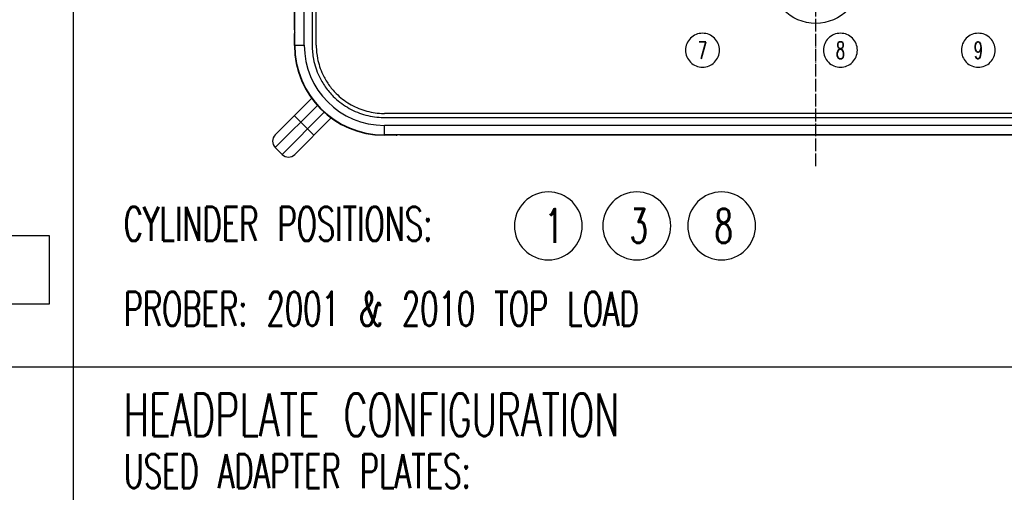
# Model space of a CAD drawing. Extents: x -1763 to 4575, y -3429 to 1051.
# Tile 170 of 174: x 3150 to 4078, y -968 to -523. Entities that reach past the tile are written whole.
import ezdxf

# ---------------------------------------------------------------- set-up
doc = ezdxf.new("R2010")
doc.units = 0
doc.linetypes.add('DOT_CENTER', pattern=[14, 12, -1, 0, -1])
doc.layers.get('0').update_dxf_attribs({"linetype": 'CONTINUOUS'})
doc.layers.add('1', color=7, linetype='CONTINUOUS')
doc.styles.add('CONVERTER_1', font='txt.shx', dxfattribs={"width": 0.63})

# ---------------------------------------------------------------- blocks, each defined once
blk = doc.blocks.new('GABEL_TOP__597', base_point=(3379.33, 771.98))
at = {"layer": '1', "color": 3, "linetype": 'DOT_CENTER'}
blk.add_line((3900, -660.67), (3900, 380.67), dxfattribs=at)
blk = doc.blocks.new('MANI_TOPVIEW__598', base_point=(3048.16, 2211.42))
at = {"layer": '1'}
blk.add_blockref('GABEL_TOP__597', (3379.33, 771.98), dxfattribs=at)
blk = doc.blocks.new('TH_B__599', base_point=(4283.11, 1752.2))
at = {"color": 7, "linetype": 'CONTINUOUS'}
for p, q in [((3408.85, -546.65), (3408.85, 266.65)), ((3417.85, -546.65), (3417.85, 266.65)), ((3425.26, 266.66), (3425.26, -546.66)), ((3429.12, -546.61), (3429.12, 266.61)), ((3408.55, -531.95), (3408.55, 251.95)), ((3408.85, -531.95), (3408.55, -531.95)), ((3408.55, -546.95), (3408.55, -535.45)), ((3408.85, -546.65), (3417.85, -546.65)), ((3424.81, -596.8), (3390.52, -631.1)), ((3424.81, -596.8), (3424.84, -596.83)), ((3430.2, -603.43), (3390.52, -643.12)), ((3436.57, -609.8), (3396.88, -649.48)), ((4306.61, -610.88), (3493.39, -610.88)), ((3420.93, -625.44), (3408.55, -613.06)), ((3408.9, -649.48), (3443.2, -615.19)), ((3443.17, -615.16), (3443.2, -615.19)), ((3493.34, -614.74), (4306.66, -614.74)), ((3426.94, -631.45), (3420.93, -625.44)), ((3493.35, -631.15), (3493.35, -622.15)), ((4306.65, -622.15), (3493.35, -622.15)), ((4306.65, -631.15), (3493.35, -631.15)), ((3508.05, -631.45), (3508.05, -631.15)), ((3504.55, -631.45), (3493.05, -631.45)), ((4291.95, -631.45), (3508.05, -631.45)), ((3390.52, -643.12), (3396.88, -649.48))]:
    blk.add_line(p, q, dxfattribs=at)
blk.add_circle((3900, -483), 43, dxfattribs=at)
for centre, radius, start, end in [((3410.55, -535.45), 2, 148.21167, 180), ((3493.05, -546.95), 84.5, -180, -90), ((3493.35, -546.65), 84.5, 180, -90), ((3493.35, -546.65), 75.5, 180, -90), ((3396.53, -637.11), 8.5, 135, -135), ((3504.55, -629.45), 2, -90, -58.21167), ((3402.89, -643.47), 8.5, -135, -45)]:
    blk.add_arc(centre, radius, start, end, dxfattribs=at)
for points, knots in [([(3425.26, -546.66), (3425.26, -546.79), (3425.27, -546.92), (3425.29, -551.33), (3425.72, -555.6), (3427.63, -565.32), (3429.4, -570.68), (3433.47, -579.29), (3435.44, -582.67), (3439.93, -589.05), (3442.45, -592.04), (3445.2, -594.8), (3449.18, -598.77), (3453.63, -602.24), (3463.29, -608), (3468.46, -610.27), (3479.23, -613.49), (3484.8, -614.43), (3491.26, -614.71), (3492.1, -614.73), (3493.08, -614.73), (3493.21, -614.74), (3493.34, -614.74)], [0, 0, 0, 0, 0.40337, 0.40337, 13.52804, 13.52804, 30.75641, 30.75641, 42.708869, 42.708869, 54.661329, 54.661329, 54.661329, 71.889628, 71.889628, 89.117923, 89.117923, 106.346215, 106.346215, 108.931019, 108.931019, 109.334267, 109.334267, 109.334267, 109.334267]), ([(3429.12, -546.61), (3429.12, -547.09), (3429.12, -547.58), (3429.22, -551.74), (3429.62, -555.4), (3431.35, -564.23), (3433.02, -569.29), (3436.86, -577.42), (3438.72, -580.61), (3442.96, -586.63), (3445.34, -589.45), (3447.94, -592.06), (3451.7, -595.81), (3455.9, -599.09), (3465.02, -604.53), (3469.9, -606.67), (3480.07, -609.71), (3485.33, -610.6), (3491.07, -610.84), (3491.5, -610.86), (3492.42, -610.88), (3492.91, -610.88), (3493.39, -610.88)], [0, 0, 0, 0, 1.344726, 1.344726, 11.531711, 11.531711, 26.2174, 26.2174, 36.405819, 36.405819, 46.594233, 46.594233, 46.594233, 61.279836, 61.279836, 75.96545, 75.96545, 90.651092, 90.651092, 91.853934, 91.853934, 93.197825, 93.197825, 93.197825, 93.197825])]:
    blk.add_open_spline(points, degree=3, knots=knots, dxfattribs=at)
blk = doc.blocks.new('TEXT__600', base_point=(3432.32, 280))
at = {"layer": '1', "color": 1}
for points in [[(3793.32, 249.68), (3793.32, 249.68, 0.414214), (3809.32, 265.68), (3809.32, 265.68, 0.414214), (3793.32, 281.68), (3793.32, 281.68, 0.414214), (3777.32, 265.68), (3777.32, 265.68, 0.414214)], [(3923.32, 249.68), (3923.32, 249.68, 0.414214), (3939.32, 265.68), (3939.32, 265.68, 0.414214), (3923.32, 281.68), (3923.32, 281.68, 0.414214), (3907.32, 265.68), (3907.32, 265.68, 0.414214)], [(4053.32, 249.68), (4053.32, 249.68, 0.414214), (4069.32, 265.68), (4069.32, 265.68, 0.414214), (4053.32, 281.68), (4053.32, 281.68, 0.414214), (4037.32, 265.68), (4037.32, 265.68, 0.414214)], [(3448.32, -78.32), (3448.32, -78.32, 0.414214), (3464.32, -62.32), (3464.32, -62.32, 0.414214), (3448.32, -46.32), (3448.32, -46.32, 0.414214), (3432.32, -62.32), (3432.32, -62.32, 0.414214)], [(4337.32, -83.32), (4337.32, -83.32, 0.414214), (4352.04, -68.6), (4352.04, -66.04, 0.414214), (4337.32, -51.32), (4337.32, -51.32, 0.414214), (4322.6, -66.04), (4322.6, -68.6, 0.414214)], [(3448.32, -208.32), (3448.32, -208.32, 0.414214), (3464.32, -192.32), (3464.32, -192.32, 0.414214), (3448.32, -176.32), (3448.32, -176.32, 0.414214), (3432.32, -192.32), (3432.32, -192.32, 0.414214)], [(4337.32, -213.32), (4337.32, -213.32, 0.414214), (4350.36, -200.28), (4350.36, -194.36, 0.414214), (4337.32, -181.32), (4337.32, -181.32, 0.414214), (4324.28, -194.36), (4324.28, -200.28, 0.414214)], [(3448.32, -338.32), (3448.32, -338.32, 0.414214), (3464.32, -322.32), (3464.32, -322.32, 0.414214), (3448.32, -306.32), (3448.32, -306.32, 0.414214), (3432.32, -322.32), (3432.32, -322.32, 0.414214)], [(4337.32, -343.32), (4337.32, -343.32, 0.414214), (4352.04, -328.6), (4352.04, -326.04, 0.414214), (4337.32, -311.32), (4337.32, -311.32, 0.414214), (4322.6, -326.04), (4322.6, -328.6, 0.414214)], [(3793.32, -567.32), (3793.32, -567.32, 0.414214), (3809.32, -551.32), (3809.32, -551.32, 0.414214), (3793.32, -535.32), (3793.32, -535.32, 0.414214), (3777.32, -551.32), (3777.32, -551.32, 0.414214)], [(3923.32, -567.32), (3923.32, -567.32, 0.414214), (3939.32, -551.32), (3939.32, -551.32, 0.414214), (3923.32, -535.32), (3923.32, -535.32, 0.414214), (3907.32, -551.32), (3907.32, -551.32, 0.414214)], [(4053.32, -567.32), (4053.32, -567.32, 0.414214), (4069.32, -551.32), (4069.32, -551.32, 0.414214), (4053.32, -535.32), (4053.32, -535.32, 0.414214), (4037.32, -551.32), (4037.32, -551.32, 0.414214)]]:
    blk.add_lwpolyline(points, format="xyb", close=True, dxfattribs=at)
at = {"layer": '1', "color": 1, "char_height": 24, "attachment_point": 7, "rotation": 90, "style": 'CONVERTER_1'}
for s, insert in [('ROTATION', (3936.51, 365.91)), ('AXIS OF', (3887.51, 365.91))]:
    blk.add_mtext(s, dxfattribs=dict(at, insert=insert))
at = {"layer": '1', "color": 1, "char_height": 16, "attachment_point": 5, "style": 'CONVERTER_1'}
for s, insert in [('3', (3793.32, 265.68)), ('2', (3923.32, 265.68)), ('1', (4053.32, 265.68)), ('4', (3448.32, -62.32)), ('12', (4337.32, -67.32)), ('5', (3448.32, -192.32)), ('11', (4337.32, -197.32)), ('6', (3448.32, -322.32)), ('10', (4337.32, -327.32)), ('7', (3793.32, -551.32)), ('8', (3923.32, -551.32)), ('9', (4053.32, -551.32))]:
    blk.add_mtext(s, dxfattribs=dict(at, insert=insert))
blk = doc.blocks.new('TOPVIEW__601', base_point=(3048.16, 2772.41))
blk.add_blockref('TH_B__599', (4283.11, 1752.2))
at = {"layer": '1'}
for name, p in [('TEXT__600', (3432.32, 280)), ('MANI_TOPVIEW__598', (3048.16, 2211.42))]:
    blk.add_blockref(name, p, dxfattribs=at)
blk = doc.blocks.new('QW__602', base_point=(-2106.36, 2791.84))
at = {"layer": '1'}
blk.add_blockref('TOPVIEW__601', (3048.16, 2772.41), dxfattribs=at)
blk = doc.blocks.new('TEXT__610', base_point=(-2000, -2800))
at = {"layer": '1', "color": 7, "linetype": 'CONTINUOUS'}
blk.add_line((3200, 620), (3200, -2170), dxfattribs=at)
at = {"layer": '1', "color": 1, "linetype": 'CONTINUOUS'}
blk.add_line((4500, -850), (-700, -850), dxfattribs=at)
at = {"layer": '1', "color": 1}
for points in [[(3647.96, -748.91), (3647.96, -748.91, 0.414214), (3679.96, -716.91), (3679.96, -716.91, 0.414214), (3647.96, -684.91), (3647.96, -684.91, 0.414214), (3615.96, -716.91), (3615.96, -716.91, 0.414214)], [(3731.32, -748.91), (3731.32, -748.91, 0.414214), (3763.32, -716.91), (3763.32, -716.91, 0.414214), (3731.32, -684.91), (3731.32, -684.91, 0.414214), (3699.32, -716.91), (3699.32, -716.91, 0.414214)], [(3811.32, -748.91), (3811.32, -748.91, 0.414214), (3843.32, -716.91), (3843.32, -716.91, 0.414214), (3811.32, -684.91), (3811.32, -684.91, 0.414214), (3779.32, -716.91), (3779.32, -716.91, 0.414214)]]:
    blk.add_lwpolyline(points, format="xyb", close=True, dxfattribs=at)
at = {"layer": '1', "color": 7}
blk.add_lwpolyline([(2988.86, -726.34), (2988.86, -790.34), (3177.66, -790.34), (3177.66, -726.34)], close=True, dxfattribs=at)
at = {"layer": '1', "color": 1, "style": 'CONVERTER_1', "width": 0.63}
for s, p in [('CYLINDER POSITIONS:', (3247.64, -730.98)), ('1', (3644.6, -732.91)), ('3', (3724.6, -732.91)), ('8', (3804.6, -732.91)), ('PROBER: 2001 & 2010 TOP LOAD', (3247.64, -810.98)), ('USED ADAPTER PLATES:', (3247.64, -963.98))]:
    blk.add_text(s, height=32, dxfattribs=at).set_placement(p)
at = {"layer": '1', "color": 7, "style": 'CONVERTER_1', "width": 0.63}
blk.add_text('HEADPLATE CONFIGURATION', height=40, dxfattribs=at).set_placement((3247.64, -914.98))

msp = doc.modelspace()

# ---------------------------------------------------------------- block references
msp.add_blockref('QW__602', (-2106.36, 2791.84))
at = {"layer": '1'}
msp.add_blockref('TEXT__610', (-2000, -2800), dxfattribs=at)

doc.saveas('drawing.dxf')
